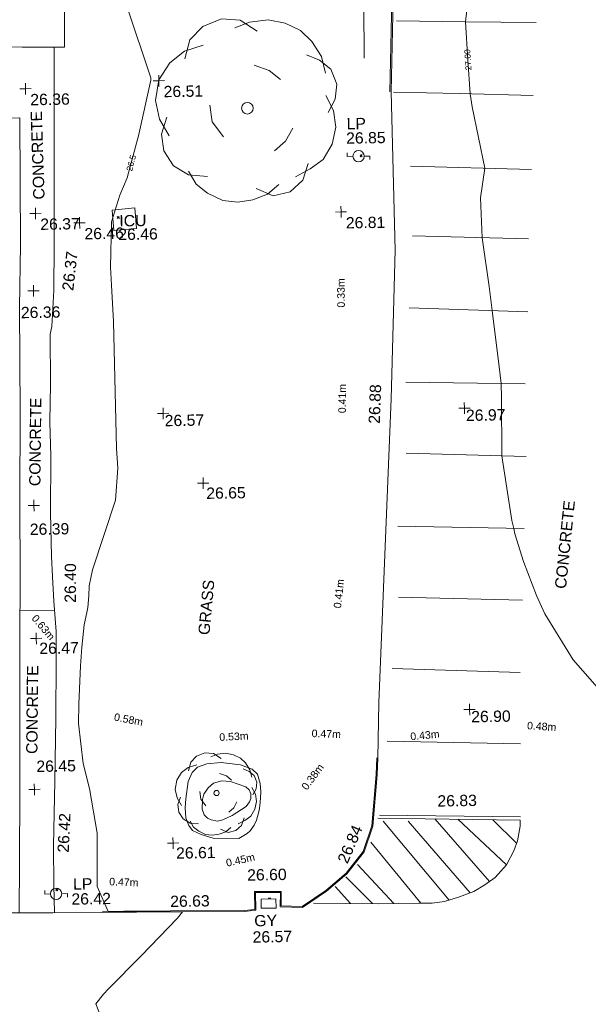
# Model space of a CAD drawing. Header units: millimetres. Extents: x -287732 to 520720, y -88450 to 287754.
# Tile 200 of 256: x -80105 to -61233, y 173686 to 206356. Entities that reach past the tile are written whole.
import ezdxf

# ---------------------------------------------------------------- set-up
doc = ezdxf.new("R2010")
doc.units = ezdxf.units.MM
doc.linetypes.add('IMPORT-UG_ELEC_QLB2 _2_', pattern=[2500, 1500, -300, 0, -50, 150, -300, 0, -200])
doc.linetypes.add('IMPORT-UG_ELEC_STREET LIGHTING_QLB2 _2_', pattern=[2700, 1500, -300, 0, -250, 150, -300, 0, -200])
for name, color, linetype, lineweight in [('00_TOPO_BUILDING_UNDER_CONSTRUCTION', 7, 'Continuous', 9), ('00_TOPO_ROAD_EDGE', 7, 'Continuous', 9), ('00_TOPO_SURFACE', 7, 'Continuous', 9), ('00_TOPO_SURVEY_TEXT', 7, 'Continuous', 9), ('GEN-TEXT', 7, 'Continuous', 9)]:
    doc.layers.add(name, color=color, linetype=linetype, lineweight=lineweight)
for name, color, linetype, lineweight, true_color in [('00_TOPO_FOOTPATH', 7, 'Continuous', 9, 0xa50000), ('00_TOPO_FURN_LAMP_POST', 7, 'Continuous', 9, 0x666666), ('00_TOPO_KERB_BOTTOM', 1, 'Continuous', 9, 0xff0000), ('00_TOPO_KERB_TOP', 7, 'Continuous', 9, 0xa500a5), ('00_TOPO_LEVEL_SPOT', 7, 'Continuous', 9, 0x666666), ('00_TOPO_ROAD_MARKING_WHITE_CONTINUOUS', 7, 'Continuous', 9, 0x999999), ('00_TOPO_ROAD_MARKING_YELLOW_CONTINUOUS', 40, 'Continuous', 9, 0xffbf00), ('00_TOPO_SERV_GULLY', 7, 'Continuous', 9, 0x5252a5), ('00_TOPO_SERV_IC', 5, 'Continuous', 9, 0x0000ff), ('00_TOPO_TREE', 7, 'Continuous', 9, 0x666666), ('00_UAV_FORM_LINES', 7, 'Continuous', 9, 0x666666), ('00_UAV_LEVEL_SPOT', 7, 'Continuous', 9, 0x666666), ('01_DTM_CONTOUR_MNR', 7, 'Continuous', 9, 0xa5a552), ('01_DTM_CONTOUR_MNR_LABELS', 7, 'Continuous', 9, 0xa5a552), ('12333-PUM-2D-U-0001-C01 - Rev2_REVIT IMPORT_dwg', 7, 'Continuous', 9, 0x767676), ('PUM-ELECTRIC-QLB2', 1, 'IMPORT-UG_ELEC_QLB2 _2_', 9, 0xff0000)]:
    doc.layers.add(name, color=color, linetype=linetype, lineweight=lineweight, true_color=true_color)
doc.styles.add('Arial_1', font='arial.ttf', dxfattribs={"height": 250})
doc.styles.add('Swis721 Lt BT_1', font='swissl.ttf', dxfattribs={"height": 200})
doc.styles.add('Swis721 Lt BT_2', font='swissl.ttf', dxfattribs={"height": 375})

# ---------------------------------------------------------------- blocks, each defined once
blk = doc.blocks.new('12333-PUM-2D-U-0001-C01 - Rev2_REVIT IMPORT_dwg_CONIFEROUS_TREE-2077143-Site Location Plan Proposed')
at = {"layer": '00_TOPO_TREE', "color": 254, "true_color": 0xcccccc, "flags": 128}
for points in [[(533830631, 725738130), (533830715, 725738410), (533830911, 725738606), (533831191, 725738718), (533831471, 725738690), (533831723, 725738522)], [(533831387, 725738578), (533831611, 725738662), (533831890, 725738690), (533832142, 725738634), (533832366, 725738522), (533832534, 725738354), (533832674, 725738130), (533832730, 725737878)], [(533830379, 725736983), (533830239, 725737235), (533830183, 725737514), (533830239, 725737822), (533830407, 725738074), (533830631, 725738242), (533830911, 725738326)], [(533831667, 725738018), (533831890, 725737934), (533832058, 725737794)], [(533832450, 725738158), (533832646, 725738074), (533832814, 725737934), (533832898, 725737710), (533832870, 725737486), (533832758, 725737291)], [(533830939, 725736367), (533830659, 725736395), (533830435, 725736535), (533830295, 725736759), (533830267, 725737011), (533830351, 725737263)], [(533831191, 725736955), (533831023, 725737179), (533830995, 725737430)], [(533832730, 725737542), (533832842, 725737318), (533832870, 725737067), (533832814, 725736815), (533832674, 725736591), (533832478, 725736451), (533832254, 725736339)], [(533832226, 725737067), (533832114, 725736871), (533831946, 725736731)], [(533832002, 725736227), (533831834, 725736087), (533831611, 725736003), (533831387, 725735975), (533831163, 725736003), (533830939, 725736115), (533830771, 725736255), (533830659, 725736451)], [(533832450, 725736535), (533832366, 725736283), (533832170, 725736115), (533831918, 725736059), (533831667, 725736171)]]:
    blk.add_lwpolyline(points, dxfattribs=at)
at = {"layer": '00_TOPO_TREE', "color": 254, "true_color": 0xcccccc}
blk.add_circle((533831555, 725737374), 86.3, dxfattribs=at)
blk = doc.blocks.new('12333-PUM-2D-U-0001-C01 - Rev2_REVIT IMPORT_dwg_MSL_Lamp_Post_SYM-2077199-Site Location Plan Proposed')
at = {"layer": '00_TOPO_FURN_LAMP_POST', "color": 254, "true_color": 0xcccccc, "flags": 128}
for points in [[(-500, 0), (-1000, 0), (-1000, 317)], [(500, 0), (1000, 0), (1000, -317)]]:
    blk.add_lwpolyline(points, dxfattribs=at)
at = {"layer": '00_TOPO_FURN_LAMP_POST', "color": 254, "true_color": 0xcccccc}
blk.add_circle((0, 0), 500, dxfattribs=at)
blk = doc.blocks.new('12333-PUM-2D-U-0001-C01 - Rev2_REVIT IMPORT_dwg_MM-2077200-Site Location Plan Proposed')
at = {"layer": '00_TOPO_LEVEL_SPOT', "color": 254, "true_color": 0xcccccc, "flags": 128}
for points in [[(0, -500), (0, 0), (-500, 0)], [(500, 0), (0, 0), (0, 500)]]:
    blk.add_lwpolyline(points, dxfattribs=at)
blk = doc.blocks.new('12333-PUM-2D-U-0001-C01 - Rev2_REVIT IMPORT_dwg_UAV-2077255-Site Location Plan Proposed')
at = {"layer": '00_UAV_LEVEL_SPOT', "color": 254, "true_color": 0xcccccc, "flags": 128}
for points in [[(0, -500), (0, 0), (-500, 0)], [(500, 0), (0, 0), (0, 500)]]:
    blk.add_lwpolyline(points, dxfattribs=at)
blk = doc.blocks.new('12333-PUM-2D-U-0001-C01 - Rev2_REVIT IMPORT_dwg_CONIFEROUS_TREE_3-2077282-Site Location Plan Proposed')
at = {"layer": '00_TOPO_TREE', "color": 254, "true_color": 0xcccccc, "flags": 128}
for points in [[(533830922, 725761753), (533831108, 725762375), (533831543, 725762810), (533832165, 725763059), (533832786, 725762997), (533833346, 725762624)], [(533832600, 725762748), (533833097, 725762934), (533833719, 725762997), (533834278, 725762872), (533834776, 725762624), (533835149, 725762251), (533835459, 725761753), (533835584, 725761194)], [(533830362, 725759205), (533830051, 725759764), (533829927, 725760386), (533830051, 725761069), (533830424, 725761629), (533830922, 725762002), (533831543, 725762188)], [(533834962, 725761815), (533835397, 725761629), (533835770, 725761318), (533835957, 725760821), (533835895, 725760324), (533835646, 725759888)], [(533833222, 725761505), (533833719, 725761318), (533834092, 725761007)], [(533835584, 725760448), (533835832, 725759951), (533835895, 725759391), (533835770, 725758832), (533835459, 725758334), (533835024, 725758023), (533834527, 725757775)], [(533832165, 725759142), (533831792, 725759640), (533831730, 725760199)], [(533831605, 725757837), (533830984, 725757899), (533830486, 725758210), (533830176, 725758707), (533830113, 725759267), (533830300, 725759826)], [(533834465, 725759391), (533834216, 725758956), (533833843, 725758645)], [(533834962, 725758210), (533834776, 725757651), (533834341, 725757278), (533833781, 725757153), (533833222, 725757402)], [(533833968, 725757526), (533833595, 725757215), (533833097, 725757029), (533832600, 725756967), (533832103, 725757029), (533831605, 725757278), (533831232, 725757588), (533830984, 725758023)]]:
    blk.add_lwpolyline(points, dxfattribs=at)
at = {"layer": '00_TOPO_TREE', "color": 254, "true_color": 0xcccccc}
blk.add_circle((533832973, 725760075), 192, dxfattribs=at)
blk = doc.blocks.new('12333-PUM-2D-U-0001-C01 - Rev2_REVIT IMPORT_dwg_MGS62954_T2_Galway_ITM_3d_Rev1-2077680-Site Location Plan Proposed')
at = {"layer": '00_TOPO_BUILDING_UNDER_CONSTRUCTION', "color": 254, "true_color": 0xcccccc, "flags": 128}
blk.add_lwpolyline([(533817682, 725762026), (533818935, 725761998), (533818965, 725761996), (533818979, 725762347), (533821044, 725762322), (533822439, 725762295), (533825530, 725762236), (533826940, 725762209), (533826984, 725764681), (533827214, 725777345), (533827366, 725785756), (533827463, 725791141)], dxfattribs=at)
at = {"layer": '00_TOPO_FOOTPATH', "color": 254, "true_color": 0xcccccc, "flags": 128}
for points in [[(533826599, 725762215), (533826581, 725761256), (533826502, 725756879), (533826480, 725755660)], [(533825360, 725755680), (533825420, 725759890), (533818360, 725759890), (533818298, 725756908)], [(533824930, 725733516), (533824970, 725735160), (533825030, 725737610), (533825080, 725740340), (533825120, 725742600), (533825160, 725744610), (533825200, 725747200), (533825260, 725750110), (533825300, 725753600), (533825360, 725755680)], [(533826480, 725755660), (533826440, 725754140), (533826360, 725752950), (533826300, 725752690), (533826280, 725751040), (533826240, 725749780), (533826250, 725748650), (533826200, 725746770), (533826210, 725745330), (533826230, 725744640), (533826260, 725743830), (533826320, 725742830), (533826310, 725741850), (533826260, 725739950), (533826190, 725737860), (533826110, 725735720), (533826100, 725734410), (533826108, 725733499)]]:
    blk.add_lwpolyline(points, dxfattribs=at)
at = {"layer": '00_TOPO_KERB_BOTTOM', "color": 254, "true_color": 0xcccccc, "flags": 128}
for points in [[(533837750, 725760536), (533837849, 725763078), (533837915, 725765324), (533838025, 725768235), (533838190, 725772965), (533838320, 725776797), (533838403, 725779038), (533838625, 725784980), (533838701, 725786909)], [(533827700, 725733480), (533829952, 725733463), (533832408, 725733424), (533832786, 725733465), (533832791, 725734052), (533833613, 725734037), (533833603, 725733560), (533834341, 725733529), (533835140, 725734050), (533835830, 725734622), (533836415, 725735335), (533836720, 725736186), (533836891, 725737889), (533836926, 725738442)]]:
    blk.add_lwpolyline(points, dxfattribs=at)
at = {"layer": '00_TOPO_KERB_TOP', "color": 254, "true_color": 0xcccccc, "flags": 128}
for points in [[(533837706, 725760537), (533837805, 725763080), (533837871, 725765325), (533837982, 725768237), (533838146, 725772966), (533838276, 725776798), (533838360, 725779035), (533838581, 725784982), (533838652, 725786769), (533838658, 725786911)], [(533827700, 725733511), (533828412, 725733506), (533829952, 725733494), (533832407, 725733456), (533832755, 725733493), (533832760, 725734084), (533833644, 725734068), (533833635, 725733590), (533834332, 725733561), (533835121, 725734076), (533835807, 725734644), (533836387, 725735351), (533836690, 725736193), (533836859, 725737892), (533836894, 725738444)]]:
    blk.add_lwpolyline(points, dxfattribs=at)
at = {"layer": '00_TOPO_ROAD_EDGE', "color": 254, "true_color": 0xcccccc}
blk.add_line((533837790, 725755281), (533837750, 725760536), dxfattribs=at)
at = {"layer": '00_TOPO_ROAD_EDGE', "color": 254, "true_color": 0xcccccc, "flags": 128}
for points in [[(533836926, 725738442), (533836986, 725740280), (533837575, 725750353), (533837790, 725755281)], [(533820870, 725733638), (533821270, 725733560), (533822330, 725733570), (533823990, 725733530), (533826050, 725733500), (533827700, 725733480)]]:
    blk.add_lwpolyline(points, dxfattribs=at)
at = {"layer": '00_TOPO_ROAD_MARKING_WHITE_CONTINUOUS', "color": 254, "true_color": 0xcccccc}
for p, q in [((533837830, 725760520), (533840020, 725760440)), ((533840020, 725760440), (533842460, 725760330)), ((533838350, 725758060), (533842370, 725757880)), ((533838381, 725755743), (533842230, 725755580)), ((533838226, 725753354), (533842160, 725753160)), ((533838068, 725750900), (533842030, 725750770)), ((533838042, 725748536), (533842020, 725748360)), ((533837728, 725746128), (533841920, 725745970)), ((533837705, 725743765), (533841820, 725743600)), ((533837451, 725741401), (533841700, 725741200)), ((533837244, 725738991), (533841670, 725738830))]:
    blk.add_line(p, q, dxfattribs=at)
at = {"layer": '00_TOPO_ROAD_MARKING_WHITE_CONTINUOUS', "color": 254, "true_color": 0xcccccc, "flags": 128}
blk.add_lwpolyline([(533837970, 725762890), (533840260, 725762810), (533842610, 725762750)], dxfattribs=at)
at = {"layer": '00_TOPO_ROAD_MARKING_YELLOW_CONTINUOUS', "color": 254, "true_color": 0xcccccc}
for p, q in [((533836950, 725736550), (533841624, 725736407)), ((533837070, 725736340), (533839208, 725733685)), ((533837900, 725736330), (533839908, 725733917)), ((533838781, 725736389), (533840555, 725734277)), ((533839541, 725736365), (533841132, 725734824)), ((533840710, 725736328), (533841481, 725735536)), ((533836650, 725735650), (533838270, 725733600)), ((533836190, 725734920), (533837370, 725733606)), ((533835790, 725734520), (533836660, 725733614)), ((533835440, 725734210), (533835930, 725733631))]:
    blk.add_line(p, q, dxfattribs=at)
at = {"layer": '00_TOPO_ROAD_MARKING_YELLOW_CONTINUOUS', "color": 254, "true_color": 0xcccccc, "flags": 128}
blk.add_lwpolyline([(533834710, 725733660), (533836850, 725733610), (533838200, 725733600), (533838650, 725733600), (533839060, 725733640), (533839520, 725733780), (533840030, 725733960), (533840400, 725734170), (533840750, 725734410), (533841130, 725734820), (533841380, 725735280), (533841510, 725735610), (533841610, 725736100), (533841610, 725736300), (533836896, 725736448)], dxfattribs=at)
at = {"layer": '00_TOPO_SERV_GULLY', "color": 254, "true_color": 0xcccccc}
for p, q in [((533832968, 725733524), (533832968, 725733829)), ((533833464, 725733829), (533832968, 725733829)), ((533833464, 725733524), (533833464, 725733829)), ((533832968, 725733524), (533833464, 725733524))]:
    blk.add_line(p, q, dxfattribs=at)
at = {"layer": '00_TOPO_SERV_IC', "color": 254, "true_color": 0xcccccc, "flags": 128}
blk.add_lwpolyline([(533828474, 725756091), (533828422, 725756777), (533829177, 725756834), (533829229, 725756148)], close=True, dxfattribs=at)
at = {"layer": '00_TOPO_SURFACE', "color": 254, "true_color": 0xcccccc}
blk.add_line((533825139, 725743530), (533826278, 725743528), dxfattribs=at)
at = {"layer": '00_UAV_FORM_LINES', "color": 254, "true_color": 0xcccccc, "flags": 128}
blk.add_lwpolyline([(533837250, 725787057), (533837126, 725782612), (533837142, 725778707), (533837050, 725773023), (533836975, 725768593), (533836916, 725765197), (533836879, 725761667)], dxfattribs=at)
for points in [[(533832266, 725735852), (533831410, 725735881), (533831014, 725736003), (533830738, 725736147), (533830615, 725736309), (533830523, 725736573), (533830501, 725736900), (533830526, 725737198), (533830622, 725737771), (533830759, 725738075), (533830938, 725738240), (533831249, 725738348), (533831723, 725738383), (533832364, 725738294), (533832745, 725738147), (533832927, 725737971), (533833003, 725737670), (533833026, 725737393), (533832997, 725737023), (533832961, 725736766), (533832863, 725736456), (533832778, 725736289), (533832646, 725736100), (533832545, 725736014)], [(533832064, 725736616), (533831750, 725736481), (533831566, 725736445), (533831360, 725736485), (533831239, 725736541), (533831127, 725736662), (533831069, 725736849), (533831085, 725737165), (533831133, 725737348), (533831279, 725737557), (533831455, 725737700), (533831739, 725737772), (533832025, 725737744), (533832530, 725737562), (533832634, 725737464), (533832687, 725737323), (533832684, 725737178), (533832640, 725737062), (533832529, 725736909)]]:
    blk.add_lwpolyline(points, close=True, dxfattribs=at)
at = {"layer": '01_DTM_CONTOUR_MNR', "color": 254, "true_color": 0xcccccc, "flags": 128}
for points in [[(533844480, 725740380), (533843460, 725741590), (533842552, 725743124), (533842288, 725743739), (533841874, 725744883), (533841604, 725745805), (533841570, 725745980), (533841512, 725746240), (533841220, 725748400), (533841234, 725750325), (533841240, 725750800), (533841183, 725751345), (533840980, 725753220), (533840891, 725754026), (533840690, 725755640), (533840662, 725756964), (533840820, 725757950), (533840432, 725759991), (533840370, 725760420), (533840318, 725761554), (533840260, 725762810), (533840570, 725765160)], [(533827568, 725730051), (533827430, 725730450), (533827683, 725730769), (533827850, 725730944), (533828959, 725732014), (533830181, 725733245), (533830360, 725733450), (533830018, 725733460), (533829950, 725733463), (533829864, 725733463), (533828105, 725733497), (533827890, 725733510), (533827540, 725734346), (533827563, 725736000), (533827574, 725736113), (533827345, 725737603), (533827143, 725738434), (533827010, 725739758), (533827036, 725740401), (533827115, 725741674), (533827166, 725742289), (533827259, 725743036), (533827350, 725743444), (533827387, 725743599), (533827428, 725743996), (533827450, 725744318), (533827569, 725744853), (533828367, 725747149), (533828470, 725748214), (533828428, 725748861), (533828410, 725753080), (533828362, 725754280), (533828340, 725754880), (533828394, 725756387), (533828694, 725757268), (533828948, 725757839), (533829086, 725758329), (533829339, 725759225), (533829783, 725761057), (533829785, 725761140), (533829030, 725763533)]]:
    blk.add_lwpolyline(points, dxfattribs=at)
for name in ['12333-PUM-2D-U-0001-C01 - Rev2_REVIT IMPORT_dwg_CONIFEROUS_TREE_3-2077282-Site Location Plan Proposed', '12333-PUM-2D-U-0001-C01 - Rev2_REVIT IMPORT_dwg_CONIFEROUS_TREE-2077143-Site Location Plan Proposed']:
    blk.add_blockref(name, (0, 0))
at = {"xscale": 0.375, "yscale": 0.375, "zscale": 0.375}
for name, p in [('12333-PUM-2D-U-0001-C01 - Rev2_REVIT IMPORT_dwg_MM-2077200-Site Location Plan Proposed', (533830050, 725761040)), ('12333-PUM-2D-U-0001-C01 - Rev2_REVIT IMPORT_dwg_MM-2077200-Site Location Plan Proposed', (533825620, 725760850)), ('12333-PUM-2D-U-0001-C01 - Rev2_REVIT IMPORT_dwg_MSL_Lamp_Post_SYM-2077199-Site Location Plan Proposed', (533836637, 725758419)), ('12333-PUM-2D-U-0001-C01 - Rev2_REVIT IMPORT_dwg_MM-2077200-Site Location Plan Proposed', (533825880, 725756710)), ('12333-PUM-2D-U-0001-C01 - Rev2_REVIT IMPORT_dwg_MM-2077200-Site Location Plan Proposed', (533827340, 725756370)), ('12333-PUM-2D-U-0001-C01 - Rev2_REVIT IMPORT_dwg_MM-2077200-Site Location Plan Proposed', (533836020, 725756580)), ('12333-PUM-2D-U-0001-C01 - Rev2_REVIT IMPORT_dwg_MM-2077200-Site Location Plan Proposed', (533825770, 725754140)), ('12333-PUM-2D-U-0001-C01 - Rev2_REVIT IMPORT_dwg_UAV-2077255-Site Location Plan Proposed', (533830000, 725750000)), ('12333-PUM-2D-U-0001-C01 - Rev2_REVIT IMPORT_dwg_UAV-2077255-Site Location Plan Proposed', (533840000, 725750000)), ('12333-PUM-2D-U-0001-C01 - Rev2_REVIT IMPORT_dwg_MM-2077200-Site Location Plan Proposed', (533831290, 725747660)), ('12333-PUM-2D-U-0001-C01 - Rev2_REVIT IMPORT_dwg_MM-2077200-Site Location Plan Proposed', (533825660, 725747020)), ('12333-PUM-2D-U-0001-C01 - Rev2_REVIT IMPORT_dwg_MM-2077200-Site Location Plan Proposed', (533825660, 725742610)), ('12333-PUM-2D-U-0001-C01 - Rev2_REVIT IMPORT_dwg_UAV-2077255-Site Location Plan Proposed', (533840000, 725740000)), ('12333-PUM-2D-U-0001-C01 - Rev2_REVIT IMPORT_dwg_MM-2077200-Site Location Plan Proposed', (533825510, 725737600)), ('12333-PUM-2D-U-0001-C01 - Rev2_REVIT IMPORT_dwg_MM-2077200-Site Location Plan Proposed', (533830080, 725735740)), ('12333-PUM-2D-U-0001-C01 - Rev2_REVIT IMPORT_dwg_MSL_Lamp_Post_SYM-2077199-Site Location Plan Proposed', (533826169, 725734123))]:
    blk.add_blockref(name, p, dxfattribs=at)
at = {"layer": '00_TOPO_FOOTPATH', "color": 251, "true_color": 0x666666, "char_height": 375, "width": 1495.9, "attachment_point": 1, "line_spacing_factor": 1.005062, "style": 'Swis721 Lt BT_2'}
for s, insert, rotation in [('26.37', (533826717, 725754153), 82.532), ('26.40', (533826619, 725743775), 88.6898), ('26.42', (533826239, 725735500), 86.3515)]:
    blk.add_mtext(s, dxfattribs=dict(at, insert=insert, rotation=rotation))
at = {"layer": '00_TOPO_FURN_LAMP_POST', "char_height": 375, "attachment_point": 1, "line_spacing_factor": 1.005062, "style": 'Swis721 Lt BT_2'}
for s, insert, width in [('LP', (533836257, 725759691), 707.59), ('26.85', (533836232, 725759213), 1495.9), ('LP', (533826738, 725734625), 707.59), ('26.42', (533826676, 725734127), 1495.9)]:
    blk.add_mtext(s, dxfattribs=dict(at, insert=insert, width=width))
at = {"layer": '00_TOPO_KERB_BOTTOM', "color": 251, "true_color": 0x666666, "insert": (533832521, 725734825), "char_height": 375, "width": 1495.9, "attachment_point": 1, "line_spacing_factor": 1.005062, "style": 'Swis721 Lt BT_2'}
blk.add_mtext('26.60', dxfattribs=at)
at = {"layer": '00_TOPO_KERB_TOP', "color": 251, "true_color": 0x666666, "insert": (533835511, 725735079), "char_height": 375, "width": 1495.9, "attachment_point": 1, "rotation": 65.8278, "line_spacing_factor": 1.005062, "style": 'Swis721 Lt BT_2'}
blk.add_mtext('26.84', dxfattribs=at)
at = {"layer": '00_TOPO_KERB_TOP', "color": 251, "true_color": 0x666666, "insert": (533829952, 725733993), "char_height": 375, "width": 1495.9, "attachment_point": 1, "line_spacing_factor": 1.005062, "style": 'Swis721 Lt BT_2'}
blk.add_mtext('26.63', dxfattribs=at)
at = {"layer": '00_TOPO_LEVEL_SPOT', "char_height": 375, "width": 1495.9, "attachment_point": 1, "line_spacing_factor": 1.005062, "style": 'Swis721 Lt BT_2'}
for s, insert in [('26.51', (533830203, 725760863)), ('26.36', (533825773, 725760673)), ('26.37', (533826033, 725756533)), ('26.46', (533827493, 725756193)), ('26.81', (533836173, 725756403)), ('26.36', (533825338, 725753614)), ('26.65', (533831385, 725747513)), ('26.39', (533825508, 725746418)), ('26.47', (533825755, 725742463)), ('26.45', (533825590, 725738552)), ('26.61', (533830175, 725735593))]:
    blk.add_mtext(s, dxfattribs=dict(at, insert=insert))
at = {"layer": '00_TOPO_ROAD_EDGE', "color": 251, "true_color": 0x666666, "insert": (533836809, 725749544), "char_height": 375, "width": 1495.9, "attachment_point": 1, "rotation": 86.8451, "line_spacing_factor": 1.005062, "style": 'Swis721 Lt BT_2'}
blk.add_mtext('26.88', dxfattribs=at)
at = {"layer": '00_TOPO_ROAD_MARKING_YELLOW_CONTINUOUS', "color": 251, "true_color": 0x666666, "insert": (533838878, 725737171), "char_height": 375, "width": 1495.9, "attachment_point": 1, "line_spacing_factor": 1.005062, "style": 'Swis721 Lt BT_2'}
blk.add_mtext('26.83', dxfattribs=at)
at = {"layer": '00_TOPO_SERV_GULLY', "color": 251, "true_color": 0x666666, "char_height": 375, "attachment_point": 1, "line_spacing_factor": 1.005062, "style": 'Swis721 Lt BT_2'}
for s, insert, width in [('GY', (533832730, 725733303), 821.56), ('26.57', (533832666, 725732764), 1495.9)]:
    blk.add_mtext(s, dxfattribs=dict(at, insert=insert, width=width))
at = {"layer": '00_TOPO_SERV_IC', "color": 251, "true_color": 0x666666, "char_height": 375, "attachment_point": 1, "line_spacing_factor": 1.005062, "style": 'Swis721 Lt BT_2'}
for s, insert, width in [('ICU', (533828658, 725756601), 1021.01), ('26.46', (533828616, 725756149), 1495.9)]:
    blk.add_mtext(s, dxfattribs=dict(at, insert=insert, width=width))
at = {"layer": '00_TOPO_SURVEY_TEXT', "color": 251, "true_color": 0x666666, "char_height": 375, "attachment_point": 1, "line_spacing_factor": 1.005062, "style": 'Swis721 Lt BT_2'}
for s, insert, width, rotation in [('CONCRETE', (533825818, 725757164), 3286.24, 90.7925), ('CONCRETE', (533825511, 725747666), 3286.24, 88.3306), ('CONCRETE', (533842893, 725743977), 3286.24, 83.1179), ('GRASS', (533831034, 725742649), 2018.28, 83.7356), ('CONCRETE', (533825257, 725738783), 3286.24, 88.4561)]:
    blk.add_mtext(s, dxfattribs=dict(at, insert=insert, width=width, rotation=rotation))
at = {"layer": '00_UAV_LEVEL_SPOT', "char_height": 375, "width": 1495.9, "attachment_point": 1, "line_spacing_factor": 1.005062, "style": 'Swis721 Lt BT_2'}
for s, insert in [('26.57', (533830048, 725749947)), ('26.97', (533840048, 725749947)), ('26.90', (533840048, 725739947))]:
    blk.add_mtext(s, dxfattribs=dict(at, insert=insert))
at = {"layer": '01_DTM_CONTOUR_MNR_LABELS', "color": 251, "true_color": 0x666666, "char_height": 200, "attachment_point": 2, "line_spacing_factor": 1.005062, "style": 'Swis721 Lt BT_1'}
for s, insert, width, rotation in [('27.00', (533840218, 725761549), 797.8, 92.6352), ('26.5', (533828990, 725758356), 620.51, 74.3937)]:
    blk.add_mtext(s, dxfattribs=dict(at, insert=insert, width=width, rotation=rotation))
blk = doc.blocks.new('12333-PUM-2D-U-0001-C01 - Rev2_REVIT IMPORT_dwg-1620468-Site Location Plan Proposed')
at = {"layer": 'GEN-TEXT', "color": 253, "true_color": 0xaaaaaa}
for p, q in [((195604, 142545), (195675, 142615)), ((195675, 142545), (195604, 142615)), ((187510, 140637), (187581, 140708)), ((187581, 140637), (187510, 140708)), ((185081, 118364), (185152, 118435)), ((185152, 118364), (185081, 118435)), ((192168, 117975), (192133, 118010)), ((192169, 117975), (192204, 118010))]:
    blk.add_line(p, q, dxfattribs=at)
blk.add_blockref('12333-PUM-2D-U-0001-C01 - Rev2_REVIT IMPORT_dwg_MGS62954_T2_Galway_ITM_3d_Rev1-2077680-Site Location Plan Proposed', (-533641080, -725615854))
at = {"layer": 'PUM-ELECTRIC-QLB2', "char_height": 250, "width": 1160.03, "attachment_point": 2, "line_spacing_factor": 0.941778, "style": 'Arial_1'}
for s, insert, rotation in [('0.33m', (194766, 138039), 89.6867), ('0.41m', (194747, 134537), 88.3764), ('0.41m', (194524, 128079), 82.6298), ('0.63m', (184919, 127195), 309.1021), ('0.58m', (187623, 124134), 348.2149), ('0.53m', (191079, 123512), 1.7123), ('0.47m', (194155, 123547), 357.0907), ('0.48m', (201312, 123669), 355.5326), ('0.43m', (197412, 123443), 4.3602), ('0.38m', (193572, 122079), 52.2555), ('0.45m', (191201, 119411), 11.5505), ('0.47m', (187353, 118745), 356.636)]:
    blk.add_mtext(s, dxfattribs=dict(at, insert=insert, rotation=rotation))

msp = doc.modelspace()

# ---------------------------------------------------------------- block references
at = {"layer": '12333-PUM-2D-U-0001-C01 - Rev2_REVIT IMPORT_dwg', "color": 254, "linetype": 'IMPORT-UG_ELEC_STREET LIGHTING_QLB2 _2_', "true_color": 0xffd4d4, "rotation": 0.9999999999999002}
msp.add_blockref('12333-PUM-2D-U-0001-C01 - Rev2_REVIT IMPORT_dwg-1620468-Site Location Plan Proposed', (-261895, 55870), dxfattribs=at)

doc.saveas('drawing.dxf')
